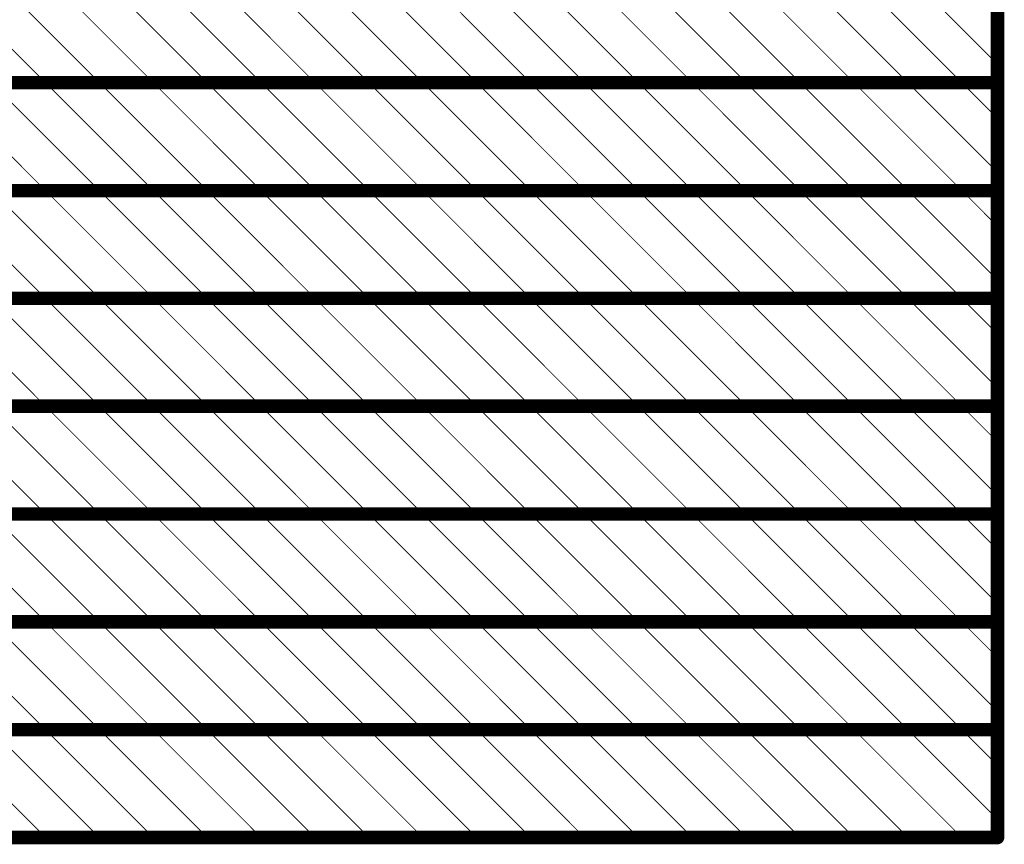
# Model space of a CAD drawing. Header units: inches. Extents: x -0.5 to 14.5, y -1.3 to 8.2.
# Tile 194 of 196: x 10 to 11.1, y 6.3 to 7.2. Entities that reach past the tile are written whole.
import ezdxf

# ---------------------------------------------------------------- set-up
doc = ezdxf.new("R2010")
doc.units = ezdxf.units.IN
doc.header["$MEASUREMENT"] = 0
doc.layers.add('M12 Stackup', color=56, linetype='Continuous')

msp = doc.modelspace()

# ---------------------------------------------------------------- linework, layer by layer
at = {"layer": 'M12 Stackup'}
for points in [[(11.0672, 6.302, 0.015, 0.015, 0), (11.0672, 7.742, 0.015, 0.015, 0)], [(9.9475, 7.262, 0.001, 0.001, 0), (10.0675, 7.142, 0.001, 0.001, 0)], [(10.0075, 7.262, 0.001, 0.001, 0), (10.1275, 7.142, 0.001, 0.001, 0)], [(10.0675, 7.262, 0.001, 0.001, 0), (10.1875, 7.142, 0.001, 0.001, 0)], [(10.1275, 7.262, 0.001, 0.001, 0), (10.2475, 7.142, 0.001, 0.001, 0)], [(10.1875, 7.262, 0.001, 0.001, 0), (10.3075, 7.142, 0.001, 0.001, 0)], [(10.2475, 7.262, 0.001, 0.001, 0), (10.3675, 7.142, 0.001, 0.001, 0)], [(10.3075, 7.262, 0.001, 0.001, 0), (10.4275, 7.142, 0.001, 0.001, 0)], [(10.3675, 7.262, 0.001, 0.001, 0), (10.4875, 7.142, 0.001, 0.001, 0)], [(10.4275, 7.262, 0.001, 0.001, 0), (10.5475, 7.142, 0.001, 0.001, 0)], [(10.4875, 7.262, 0.001, 0.001, 0), (10.6075, 7.142, 0.001, 0.001, 0)], [(10.5475, 7.262, 0.001, 0.001, 0), (10.6675, 7.142, 0.001, 0.001, 0)], [(10.6075, 7.262, 0.001, 0.001, 0), (10.7275, 7.142, 0.001, 0.001, 0)], [(10.6675, 7.262, 0.001, 0.001, 0), (10.7875, 7.142, 0.001, 0.001, 0)], [(10.7275, 7.262, 0.001, 0.001, 0), (10.8475, 7.142, 0.001, 0.001, 0)], [(10.7875, 7.262, 0.001, 0.001, 0), (10.9075, 7.142, 0.001, 0.001, 0)], [(10.8475, 7.262, 0.001, 0.001, 0), (10.9675, 7.142, 0.001, 0.001, 0)], [(10.9075, 7.262, 0.001, 0.001, 0), (11.0275, 7.142, 0.001, 0.001, 0)], [(10.9675, 7.262, 0.001, 0.001, 0), (11.0672, 7.1623, 0.001, 0.001, 0)], [(9.9475, 7.202, 0.001, 0.001, 0), (10.0075, 7.142, 0.001, 0.001, 0)], [(9.9475, 7.142, 0.015, 0.015, 0), (11.0672, 7.142, 0.015, 0.015, 0)], [(9.9475, 7.142, 0.001, 0.001, 0), (10.0675, 7.022, 0.001, 0.001, 0)], [(10.0075, 7.142, 0.001, 0.001, 0), (10.1275, 7.022, 0.001, 0.001, 0)], [(10.0675, 7.142, 0.001, 0.001, 0), (10.1875, 7.022, 0.001, 0.001, 0)], [(10.1275, 7.142, 0.001, 0.001, 0), (10.2475, 7.022, 0.001, 0.001, 0)], [(10.1875, 7.142, 0.001, 0.001, 0), (10.3075, 7.022, 0.001, 0.001, 0)], [(10.2475, 7.142, 0.001, 0.001, 0), (10.3675, 7.022, 0.001, 0.001, 0)], [(10.3075, 7.142, 0.001, 0.001, 0), (10.4275, 7.022, 0.001, 0.001, 0)], [(10.3675, 7.142, 0.001, 0.001, 0), (10.4875, 7.022, 0.001, 0.001, 0)], [(10.4275, 7.142, 0.001, 0.001, 0), (10.5475, 7.022, 0.001, 0.001, 0)], [(10.4875, 7.142, 0.001, 0.001, 0), (10.6075, 7.022, 0.001, 0.001, 0)], [(10.5475, 7.142, 0.001, 0.001, 0), (10.6675, 7.022, 0.001, 0.001, 0)], [(10.6075, 7.142, 0.001, 0.001, 0), (10.7275, 7.022, 0.001, 0.001, 0)], [(10.6675, 7.142, 0.001, 0.001, 0), (10.7875, 7.022, 0.001, 0.001, 0)], [(10.7275, 7.142, 0.001, 0.001, 0), (10.8475, 7.022, 0.001, 0.001, 0)], [(10.7875, 7.142, 0.001, 0.001, 0), (10.9075, 7.022, 0.001, 0.001, 0)], [(10.8475, 7.142, 0.001, 0.001, 0), (10.9675, 7.022, 0.001, 0.001, 0)], [(10.9075, 7.142, 0.001, 0.001, 0), (11.0275, 7.022, 0.001, 0.001, 0)], [(10.9675, 7.142, 0.001, 0.001, 0), (11.0672, 7.0423, 0.001, 0.001, 0)], [(11.0275, 7.142, 0.001, 0.001, 0), (11.0672, 7.1023, 0.001, 0.001, 0)], [(9.9475, 7.082, 0.001, 0.001, 0), (10.0075, 7.022, 0.001, 0.001, 0)], [(9.9475, 7.022, 0.015, 0.015, 0), (11.0672, 7.022, 0.015, 0.015, 0)], [(9.9475, 7.022, 0.001, 0.001, 0), (10.0675, 6.902, 0.001, 0.001, 0)], [(10.0075, 7.022, 0.001, 0.001, 0), (10.1275, 6.902, 0.001, 0.001, 0)], [(10.0675, 7.022, 0.001, 0.001, 0), (10.1875, 6.902, 0.001, 0.001, 0)], [(10.1275, 7.022, 0.001, 0.001, 0), (10.2475, 6.902, 0.001, 0.001, 0)], [(10.1875, 7.022, 0.001, 0.001, 0), (10.3075, 6.902, 0.001, 0.001, 0)], [(10.2475, 7.022, 0.001, 0.001, 0), (10.3675, 6.902, 0.001, 0.001, 0)], [(10.3075, 7.022, 0.001, 0.001, 0), (10.4275, 6.902, 0.001, 0.001, 0)], [(10.3675, 7.022, 0.001, 0.001, 0), (10.4875, 6.902, 0.001, 0.001, 0)], [(10.4275, 7.022, 0.001, 0.001, 0), (10.5475, 6.902, 0.001, 0.001, 0)], [(10.4875, 7.022, 0.001, 0.001, 0), (10.6075, 6.902, 0.001, 0.001, 0)], [(10.5475, 7.022, 0.001, 0.001, 0), (10.6675, 6.902, 0.001, 0.001, 0)], [(10.6075, 7.022, 0.001, 0.001, 0), (10.7275, 6.902, 0.001, 0.001, 0)], [(10.6675, 7.022, 0.001, 0.001, 0), (10.7875, 6.902, 0.001, 0.001, 0)], [(10.7275, 7.022, 0.001, 0.001, 0), (10.8475, 6.902, 0.001, 0.001, 0)], [(10.7875, 7.022, 0.001, 0.001, 0), (10.9075, 6.902, 0.001, 0.001, 0)], [(10.8475, 7.022, 0.001, 0.001, 0), (10.9675, 6.902, 0.001, 0.001, 0)], [(10.9075, 7.022, 0.001, 0.001, 0), (11.0275, 6.902, 0.001, 0.001, 0)], [(10.9675, 7.022, 0.001, 0.001, 0), (11.0672, 6.9223, 0.001, 0.001, 0)], [(11.0275, 7.022, 0.001, 0.001, 0), (11.0672, 6.9823, 0.001, 0.001, 0)], [(9.9475, 6.962, 0.001, 0.001, 0), (10.0075, 6.902, 0.001, 0.001, 0)], [(9.9475, 6.902, 0.015, 0.015, 0), (11.0672, 6.902, 0.015, 0.015, 0)], [(9.9475, 6.902, 0.001, 0.001, 0), (10.0675, 6.782, 0.001, 0.001, 0)], [(10.0075, 6.902, 0.001, 0.001, 0), (10.1275, 6.782, 0.001, 0.001, 0)], [(10.0675, 6.902, 0.001, 0.001, 0), (10.1875, 6.782, 0.001, 0.001, 0)], [(10.1275, 6.902, 0.001, 0.001, 0), (10.2475, 6.782, 0.001, 0.001, 0)], [(10.1875, 6.902, 0.001, 0.001, 0), (10.3075, 6.782, 0.001, 0.001, 0)], [(10.2475, 6.902, 0.001, 0.001, 0), (10.3675, 6.782, 0.001, 0.001, 0)], [(10.3075, 6.902, 0.001, 0.001, 0), (10.4275, 6.782, 0.001, 0.001, 0)], [(10.3675, 6.902, 0.001, 0.001, 0), (10.4875, 6.782, 0.001, 0.001, 0)], [(10.4275, 6.902, 0.001, 0.001, 0), (10.5475, 6.782, 0.001, 0.001, 0)], [(10.4875, 6.902, 0.001, 0.001, 0), (10.6075, 6.782, 0.001, 0.001, 0)], [(10.5475, 6.902, 0.001, 0.001, 0), (10.6675, 6.782, 0.001, 0.001, 0)], [(10.6075, 6.902, 0.001, 0.001, 0), (10.7275, 6.782, 0.001, 0.001, 0)], [(10.6675, 6.902, 0.001, 0.001, 0), (10.7875, 6.782, 0.001, 0.001, 0)], [(10.7275, 6.902, 0.001, 0.001, 0), (10.8475, 6.782, 0.001, 0.001, 0)], [(10.7875, 6.902, 0.001, 0.001, 0), (10.9075, 6.782, 0.001, 0.001, 0)], [(10.8475, 6.902, 0.001, 0.001, 0), (10.9675, 6.782, 0.001, 0.001, 0)], [(10.9075, 6.902, 0.001, 0.001, 0), (11.0275, 6.782, 0.001, 0.001, 0)], [(10.9675, 6.902, 0.001, 0.001, 0), (11.0672, 6.8023, 0.001, 0.001, 0)], [(11.0275, 6.902, 0.001, 0.001, 0), (11.0672, 6.8623, 0.001, 0.001, 0)], [(9.9475, 6.842, 0.001, 0.001, 0), (10.0075, 6.782, 0.001, 0.001, 0)], [(9.9475, 6.782, 0.015, 0.015, 0), (11.0672, 6.782, 0.015, 0.015, 0)], [(9.9475, 6.782, 0.001, 0.001, 0), (10.0675, 6.662, 0.001, 0.001, 0)], [(10.0075, 6.782, 0.001, 0.001, 0), (10.1275, 6.662, 0.001, 0.001, 0)], [(10.0675, 6.782, 0.001, 0.001, 0), (10.1875, 6.662, 0.001, 0.001, 0)], [(10.1275, 6.782, 0.001, 0.001, 0), (10.2475, 6.662, 0.001, 0.001, 0)], [(10.1875, 6.782, 0.001, 0.001, 0), (10.3075, 6.662, 0.001, 0.001, 0)], [(10.2475, 6.782, 0.001, 0.001, 0), (10.3675, 6.662, 0.001, 0.001, 0)], [(10.3075, 6.782, 0.001, 0.001, 0), (10.4275, 6.662, 0.001, 0.001, 0)], [(10.3675, 6.782, 0.001, 0.001, 0), (10.4875, 6.662, 0.001, 0.001, 0)], [(10.4275, 6.782, 0.001, 0.001, 0), (10.5475, 6.662, 0.001, 0.001, 0)], [(10.4875, 6.782, 0.001, 0.001, 0), (10.6075, 6.662, 0.001, 0.001, 0)], [(10.5475, 6.782, 0.001, 0.001, 0), (10.6675, 6.662, 0.001, 0.001, 0)], [(10.6075, 6.782, 0.001, 0.001, 0), (10.7275, 6.662, 0.001, 0.001, 0)], [(10.6675, 6.782, 0.001, 0.001, 0), (10.7875, 6.662, 0.001, 0.001, 0)], [(10.7275, 6.782, 0.001, 0.001, 0), (10.8475, 6.662, 0.001, 0.001, 0)], [(10.7875, 6.782, 0.001, 0.001, 0), (10.9075, 6.662, 0.001, 0.001, 0)], [(10.8475, 6.782, 0.001, 0.001, 0), (10.9675, 6.662, 0.001, 0.001, 0)], [(10.9075, 6.782, 0.001, 0.001, 0), (11.0275, 6.662, 0.001, 0.001, 0)], [(10.9675, 6.782, 0.001, 0.001, 0), (11.0672, 6.6823, 0.001, 0.001, 0)], [(11.0275, 6.782, 0.001, 0.001, 0), (11.0672, 6.7423, 0.001, 0.001, 0)], [(9.9475, 6.722, 0.001, 0.001, 0), (10.0075, 6.662, 0.001, 0.001, 0)], [(9.9475, 6.662, 0.015, 0.015, 0), (11.0672, 6.662, 0.015, 0.015, 0)], [(9.9475, 6.662, 0.001, 0.001, 0), (10.0675, 6.542, 0.001, 0.001, 0)], [(10.0075, 6.662, 0.001, 0.001, 0), (10.1275, 6.542, 0.001, 0.001, 0)], [(10.0675, 6.662, 0.001, 0.001, 0), (10.1875, 6.542, 0.001, 0.001, 0)], [(10.1275, 6.662, 0.001, 0.001, 0), (10.2475, 6.542, 0.001, 0.001, 0)], [(10.1875, 6.662, 0.001, 0.001, 0), (10.3075, 6.542, 0.001, 0.001, 0)], [(10.2475, 6.662, 0.001, 0.001, 0), (10.3675, 6.542, 0.001, 0.001, 0)], [(10.3075, 6.662, 0.001, 0.001, 0), (10.4275, 6.542, 0.001, 0.001, 0)], [(10.3675, 6.662, 0.001, 0.001, 0), (10.4875, 6.542, 0.001, 0.001, 0)], [(10.4275, 6.662, 0.001, 0.001, 0), (10.5475, 6.542, 0.001, 0.001, 0)], [(10.4875, 6.662, 0.001, 0.001, 0), (10.6075, 6.542, 0.001, 0.001, 0)], [(10.5475, 6.662, 0.001, 0.001, 0), (10.6675, 6.542, 0.001, 0.001, 0)], [(10.6075, 6.662, 0.001, 0.001, 0), (10.7275, 6.542, 0.001, 0.001, 0)], [(10.6675, 6.662, 0.001, 0.001, 0), (10.7875, 6.542, 0.001, 0.001, 0)], [(10.7275, 6.662, 0.001, 0.001, 0), (10.8475, 6.542, 0.001, 0.001, 0)], [(10.7875, 6.662, 0.001, 0.001, 0), (10.9075, 6.542, 0.001, 0.001, 0)], [(10.8475, 6.662, 0.001, 0.001, 0), (10.9675, 6.542, 0.001, 0.001, 0)], [(10.9075, 6.662, 0.001, 0.001, 0), (11.0275, 6.542, 0.001, 0.001, 0)], [(10.9675, 6.662, 0.001, 0.001, 0), (11.0672, 6.5623, 0.001, 0.001, 0)], [(11.0275, 6.662, 0.001, 0.001, 0), (11.0672, 6.6223, 0.001, 0.001, 0)], [(9.9475, 6.602, 0.001, 0.001, 0), (10.0075, 6.542, 0.001, 0.001, 0)], [(9.9475, 6.542, 0.015, 0.015, 0), (11.0672, 6.542, 0.015, 0.015, 0)], [(9.9475, 6.542, 0.001, 0.001, 0), (10.0675, 6.422, 0.001, 0.001, 0)], [(10.0075, 6.542, 0.001, 0.001, 0), (10.1275, 6.422, 0.001, 0.001, 0)], [(10.0675, 6.542, 0.001, 0.001, 0), (10.1875, 6.422, 0.001, 0.001, 0)], [(10.1275, 6.542, 0.001, 0.001, 0), (10.2475, 6.422, 0.001, 0.001, 0)], [(10.1875, 6.542, 0.001, 0.001, 0), (10.3075, 6.422, 0.001, 0.001, 0)], [(10.2475, 6.542, 0.001, 0.001, 0), (10.3675, 6.422, 0.001, 0.001, 0)], [(10.3075, 6.542, 0.001, 0.001, 0), (10.4275, 6.422, 0.001, 0.001, 0)], [(10.3675, 6.542, 0.001, 0.001, 0), (10.4875, 6.422, 0.001, 0.001, 0)], [(10.4275, 6.542, 0.001, 0.001, 0), (10.5475, 6.422, 0.001, 0.001, 0)], [(10.4875, 6.542, 0.001, 0.001, 0), (10.6075, 6.422, 0.001, 0.001, 0)], [(10.5475, 6.542, 0.001, 0.001, 0), (10.6675, 6.422, 0.001, 0.001, 0)], [(10.6075, 6.542, 0.001, 0.001, 0), (10.7275, 6.422, 0.001, 0.001, 0)], [(10.6675, 6.542, 0.001, 0.001, 0), (10.7875, 6.422, 0.001, 0.001, 0)], [(10.7275, 6.542, 0.001, 0.001, 0), (10.8475, 6.422, 0.001, 0.001, 0)], [(10.7875, 6.542, 0.001, 0.001, 0), (10.9075, 6.422, 0.001, 0.001, 0)], [(10.8475, 6.542, 0.001, 0.001, 0), (10.9675, 6.422, 0.001, 0.001, 0)], [(10.9075, 6.542, 0.001, 0.001, 0), (11.0275, 6.422, 0.001, 0.001, 0)], [(10.9675, 6.542, 0.001, 0.001, 0), (11.0672, 6.4423, 0.001, 0.001, 0)], [(11.0275, 6.542, 0.001, 0.001, 0), (11.0672, 6.5023, 0.001, 0.001, 0)], [(9.9475, 6.482, 0.001, 0.001, 0), (10.0075, 6.422, 0.001, 0.001, 0)], [(9.9475, 6.422, 0.015, 0.015, 0), (11.0672, 6.422, 0.015, 0.015, 0)], [(9.9475, 6.422, 0.001, 0.001, 0), (10.0675, 6.302, 0.001, 0.001, 0)], [(10.0075, 6.422, 0.001, 0.001, 0), (10.1275, 6.302, 0.001, 0.001, 0)], [(10.0675, 6.422, 0.001, 0.001, 0), (10.1875, 6.302, 0.001, 0.001, 0)], [(10.1275, 6.422, 0.001, 0.001, 0), (10.2475, 6.302, 0.001, 0.001, 0)], [(10.1875, 6.422, 0.001, 0.001, 0), (10.3075, 6.302, 0.001, 0.001, 0)], [(10.2475, 6.422, 0.001, 0.001, 0), (10.3675, 6.302, 0.001, 0.001, 0)], [(10.3075, 6.422, 0.001, 0.001, 0), (10.4275, 6.302, 0.001, 0.001, 0)], [(10.3675, 6.422, 0.001, 0.001, 0), (10.4875, 6.302, 0.001, 0.001, 0)], [(10.4275, 6.422, 0.001, 0.001, 0), (10.5475, 6.302, 0.001, 0.001, 0)], [(10.4875, 6.422, 0.001, 0.001, 0), (10.6075, 6.302, 0.001, 0.001, 0)], [(10.5475, 6.422, 0.001, 0.001, 0), (10.6675, 6.302, 0.001, 0.001, 0)], [(10.6075, 6.422, 0.001, 0.001, 0), (10.7275, 6.302, 0.001, 0.001, 0)], [(10.6675, 6.422, 0.001, 0.001, 0), (10.7875, 6.302, 0.001, 0.001, 0)], [(10.7275, 6.422, 0.001, 0.001, 0), (10.8475, 6.302, 0.001, 0.001, 0)], [(10.7875, 6.422, 0.001, 0.001, 0), (10.9075, 6.302, 0.001, 0.001, 0)], [(10.8475, 6.422, 0.001, 0.001, 0), (10.9675, 6.302, 0.001, 0.001, 0)], [(10.9075, 6.422, 0.001, 0.001, 0), (11.0275, 6.302, 0.001, 0.001, 0)], [(10.9675, 6.422, 0.001, 0.001, 0), (11.0672, 6.3223, 0.001, 0.001, 0)], [(11.0275, 6.422, 0.001, 0.001, 0), (11.0672, 6.3823, 0.001, 0.001, 0)], [(9.9475, 6.362, 0.001, 0.001, 0), (10.0075, 6.302, 0.001, 0.001, 0)], [(9.9475, 6.302, 0.015, 0.015, 0), (11.0672, 6.302, 0.015, 0.015, 0)]]:
    msp.add_lwpolyline(points, format="xyseb", dxfattribs=at)
for points in [[(11.067, 7.1623, 0.0005, 0.0005, 1), (11.0675, 7.1623, 0.0005, 0.0005, 1)], [(11.0635, 7.142, 0.0075, 0.0075, 1), (11.071, 7.142, 0.0075, 0.0075, 1)], [(10.0073, 7.142, 0.0005, 0.0005, 1), (10.0078, 7.142, 0.0005, 0.0005, 1)], [(10.0073, 7.142, 0.0005, 0.0005, 1), (10.0078, 7.142, 0.0005, 0.0005, 1)], [(10.0673, 7.142, 0.0005, 0.0005, 1), (10.0678, 7.142, 0.0005, 0.0005, 1)], [(10.0673, 7.142, 0.0005, 0.0005, 1), (10.0678, 7.142, 0.0005, 0.0005, 1)], [(10.1273, 7.142, 0.0005, 0.0005, 1), (10.1278, 7.142, 0.0005, 0.0005, 1)], [(10.1273, 7.142, 0.0005, 0.0005, 1), (10.1278, 7.142, 0.0005, 0.0005, 1)], [(10.1873, 7.142, 0.0005, 0.0005, 1), (10.1878, 7.142, 0.0005, 0.0005, 1)], [(10.1873, 7.142, 0.0005, 0.0005, 1), (10.1878, 7.142, 0.0005, 0.0005, 1)], [(10.2473, 7.142, 0.0005, 0.0005, 1), (10.2478, 7.142, 0.0005, 0.0005, 1)], [(10.2473, 7.142, 0.0005, 0.0005, 1), (10.2478, 7.142, 0.0005, 0.0005, 1)], [(10.3073, 7.142, 0.0005, 0.0005, 1), (10.3078, 7.142, 0.0005, 0.0005, 1)], [(10.3073, 7.142, 0.0005, 0.0005, 1), (10.3078, 7.142, 0.0005, 0.0005, 1)], [(10.3673, 7.142, 0.0005, 0.0005, 1), (10.3678, 7.142, 0.0005, 0.0005, 1)], [(10.3673, 7.142, 0.0005, 0.0005, 1), (10.3678, 7.142, 0.0005, 0.0005, 1)], [(10.4273, 7.142, 0.0005, 0.0005, 1), (10.4278, 7.142, 0.0005, 0.0005, 1)], [(10.4273, 7.142, 0.0005, 0.0005, 1), (10.4278, 7.142, 0.0005, 0.0005, 1)], [(10.4873, 7.142, 0.0005, 0.0005, 1), (10.4878, 7.142, 0.0005, 0.0005, 1)], [(10.4873, 7.142, 0.0005, 0.0005, 1), (10.4878, 7.142, 0.0005, 0.0005, 1)], [(10.5473, 7.142, 0.0005, 0.0005, 1), (10.5478, 7.142, 0.0005, 0.0005, 1)], [(10.5473, 7.142, 0.0005, 0.0005, 1), (10.5478, 7.142, 0.0005, 0.0005, 1)], [(10.6073, 7.142, 0.0005, 0.0005, 1), (10.6078, 7.142, 0.0005, 0.0005, 1)], [(10.6073, 7.142, 0.0005, 0.0005, 1), (10.6078, 7.142, 0.0005, 0.0005, 1)], [(10.6673, 7.142, 0.0005, 0.0005, 1), (10.6678, 7.142, 0.0005, 0.0005, 1)], [(10.6673, 7.142, 0.0005, 0.0005, 1), (10.6678, 7.142, 0.0005, 0.0005, 1)], [(10.7273, 7.142, 0.0005, 0.0005, 1), (10.7278, 7.142, 0.0005, 0.0005, 1)], [(10.7273, 7.142, 0.0005, 0.0005, 1), (10.7278, 7.142, 0.0005, 0.0005, 1)], [(10.7873, 7.142, 0.0005, 0.0005, 1), (10.7878, 7.142, 0.0005, 0.0005, 1)], [(10.7873, 7.142, 0.0005, 0.0005, 1), (10.7878, 7.142, 0.0005, 0.0005, 1)], [(10.8473, 7.142, 0.0005, 0.0005, 1), (10.8478, 7.142, 0.0005, 0.0005, 1)], [(10.8473, 7.142, 0.0005, 0.0005, 1), (10.8478, 7.142, 0.0005, 0.0005, 1)], [(10.9073, 7.142, 0.0005, 0.0005, 1), (10.9078, 7.142, 0.0005, 0.0005, 1)], [(10.9073, 7.142, 0.0005, 0.0005, 1), (10.9078, 7.142, 0.0005, 0.0005, 1)], [(10.9673, 7.142, 0.0005, 0.0005, 1), (10.9678, 7.142, 0.0005, 0.0005, 1)], [(10.9673, 7.142, 0.0005, 0.0005, 1), (10.9678, 7.142, 0.0005, 0.0005, 1)], [(11.0273, 7.142, 0.0005, 0.0005, 1), (11.0278, 7.142, 0.0005, 0.0005, 1)], [(11.0273, 7.142, 0.0005, 0.0005, 1), (11.0278, 7.142, 0.0005, 0.0005, 1)], [(11.067, 7.1023, 0.0005, 0.0005, 1), (11.0675, 7.1023, 0.0005, 0.0005, 1)], [(11.067, 7.0423, 0.0005, 0.0005, 1), (11.0675, 7.0423, 0.0005, 0.0005, 1)], [(11.0635, 7.022, 0.0075, 0.0075, 1), (11.071, 7.022, 0.0075, 0.0075, 1)], [(10.0073, 7.022, 0.0005, 0.0005, 1), (10.0078, 7.022, 0.0005, 0.0005, 1)], [(10.0073, 7.022, 0.0005, 0.0005, 1), (10.0078, 7.022, 0.0005, 0.0005, 1)], [(10.0673, 7.022, 0.0005, 0.0005, 1), (10.0678, 7.022, 0.0005, 0.0005, 1)], [(10.0673, 7.022, 0.0005, 0.0005, 1), (10.0678, 7.022, 0.0005, 0.0005, 1)], [(10.1273, 7.022, 0.0005, 0.0005, 1), (10.1278, 7.022, 0.0005, 0.0005, 1)], [(10.1273, 7.022, 0.0005, 0.0005, 1), (10.1278, 7.022, 0.0005, 0.0005, 1)], [(10.1873, 7.022, 0.0005, 0.0005, 1), (10.1878, 7.022, 0.0005, 0.0005, 1)], [(10.1873, 7.022, 0.0005, 0.0005, 1), (10.1878, 7.022, 0.0005, 0.0005, 1)], [(10.2473, 7.022, 0.0005, 0.0005, 1), (10.2478, 7.022, 0.0005, 0.0005, 1)], [(10.2473, 7.022, 0.0005, 0.0005, 1), (10.2478, 7.022, 0.0005, 0.0005, 1)], [(10.3073, 7.022, 0.0005, 0.0005, 1), (10.3078, 7.022, 0.0005, 0.0005, 1)], [(10.3073, 7.022, 0.0005, 0.0005, 1), (10.3078, 7.022, 0.0005, 0.0005, 1)], [(10.3673, 7.022, 0.0005, 0.0005, 1), (10.3678, 7.022, 0.0005, 0.0005, 1)], [(10.3673, 7.022, 0.0005, 0.0005, 1), (10.3678, 7.022, 0.0005, 0.0005, 1)], [(10.4273, 7.022, 0.0005, 0.0005, 1), (10.4278, 7.022, 0.0005, 0.0005, 1)], [(10.4273, 7.022, 0.0005, 0.0005, 1), (10.4278, 7.022, 0.0005, 0.0005, 1)], [(10.4873, 7.022, 0.0005, 0.0005, 1), (10.4878, 7.022, 0.0005, 0.0005, 1)], [(10.4873, 7.022, 0.0005, 0.0005, 1), (10.4878, 7.022, 0.0005, 0.0005, 1)], [(10.5473, 7.022, 0.0005, 0.0005, 1), (10.5478, 7.022, 0.0005, 0.0005, 1)], [(10.5473, 7.022, 0.0005, 0.0005, 1), (10.5478, 7.022, 0.0005, 0.0005, 1)], [(10.6073, 7.022, 0.0005, 0.0005, 1), (10.6078, 7.022, 0.0005, 0.0005, 1)], [(10.6073, 7.022, 0.0005, 0.0005, 1), (10.6078, 7.022, 0.0005, 0.0005, 1)], [(10.6673, 7.022, 0.0005, 0.0005, 1), (10.6678, 7.022, 0.0005, 0.0005, 1)], [(10.6673, 7.022, 0.0005, 0.0005, 1), (10.6678, 7.022, 0.0005, 0.0005, 1)], [(10.7273, 7.022, 0.0005, 0.0005, 1), (10.7278, 7.022, 0.0005, 0.0005, 1)], [(10.7273, 7.022, 0.0005, 0.0005, 1), (10.7278, 7.022, 0.0005, 0.0005, 1)], [(10.7873, 7.022, 0.0005, 0.0005, 1), (10.7878, 7.022, 0.0005, 0.0005, 1)], [(10.7873, 7.022, 0.0005, 0.0005, 1), (10.7878, 7.022, 0.0005, 0.0005, 1)], [(10.8473, 7.022, 0.0005, 0.0005, 1), (10.8478, 7.022, 0.0005, 0.0005, 1)], [(10.8473, 7.022, 0.0005, 0.0005, 1), (10.8478, 7.022, 0.0005, 0.0005, 1)], [(10.9073, 7.022, 0.0005, 0.0005, 1), (10.9078, 7.022, 0.0005, 0.0005, 1)], [(10.9073, 7.022, 0.0005, 0.0005, 1), (10.9078, 7.022, 0.0005, 0.0005, 1)], [(10.9673, 7.022, 0.0005, 0.0005, 1), (10.9678, 7.022, 0.0005, 0.0005, 1)], [(10.9673, 7.022, 0.0005, 0.0005, 1), (10.9678, 7.022, 0.0005, 0.0005, 1)], [(11.0273, 7.022, 0.0005, 0.0005, 1), (11.0278, 7.022, 0.0005, 0.0005, 1)], [(11.0273, 7.022, 0.0005, 0.0005, 1), (11.0278, 7.022, 0.0005, 0.0005, 1)], [(11.067, 6.9823, 0.0005, 0.0005, 1), (11.0675, 6.9823, 0.0005, 0.0005, 1)], [(11.067, 6.9223, 0.0005, 0.0005, 1), (11.0675, 6.9223, 0.0005, 0.0005, 1)], [(11.0635, 6.902, 0.0075, 0.0075, 1), (11.071, 6.902, 0.0075, 0.0075, 1)], [(10.0073, 6.902, 0.0005, 0.0005, 1), (10.0078, 6.902, 0.0005, 0.0005, 1)], [(10.0073, 6.902, 0.0005, 0.0005, 1), (10.0078, 6.902, 0.0005, 0.0005, 1)], [(10.0673, 6.902, 0.0005, 0.0005, 1), (10.0678, 6.902, 0.0005, 0.0005, 1)], [(10.0673, 6.902, 0.0005, 0.0005, 1), (10.0678, 6.902, 0.0005, 0.0005, 1)], [(10.1273, 6.902, 0.0005, 0.0005, 1), (10.1278, 6.902, 0.0005, 0.0005, 1)], [(10.1273, 6.902, 0.0005, 0.0005, 1), (10.1278, 6.902, 0.0005, 0.0005, 1)], [(10.1873, 6.902, 0.0005, 0.0005, 1), (10.1878, 6.902, 0.0005, 0.0005, 1)], [(10.1873, 6.902, 0.0005, 0.0005, 1), (10.1878, 6.902, 0.0005, 0.0005, 1)], [(10.2473, 6.902, 0.0005, 0.0005, 1), (10.2478, 6.902, 0.0005, 0.0005, 1)], [(10.2473, 6.902, 0.0005, 0.0005, 1), (10.2478, 6.902, 0.0005, 0.0005, 1)], [(10.3073, 6.902, 0.0005, 0.0005, 1), (10.3078, 6.902, 0.0005, 0.0005, 1)], [(10.3073, 6.902, 0.0005, 0.0005, 1), (10.3078, 6.902, 0.0005, 0.0005, 1)], [(10.3673, 6.902, 0.0005, 0.0005, 1), (10.3678, 6.902, 0.0005, 0.0005, 1)], [(10.3673, 6.902, 0.0005, 0.0005, 1), (10.3678, 6.902, 0.0005, 0.0005, 1)], [(10.4273, 6.902, 0.0005, 0.0005, 1), (10.4278, 6.902, 0.0005, 0.0005, 1)], [(10.4273, 6.902, 0.0005, 0.0005, 1), (10.4278, 6.902, 0.0005, 0.0005, 1)], [(10.4873, 6.902, 0.0005, 0.0005, 1), (10.4878, 6.902, 0.0005, 0.0005, 1)], [(10.4873, 6.902, 0.0005, 0.0005, 1), (10.4878, 6.902, 0.0005, 0.0005, 1)], [(10.5473, 6.902, 0.0005, 0.0005, 1), (10.5478, 6.902, 0.0005, 0.0005, 1)], [(10.5473, 6.902, 0.0005, 0.0005, 1), (10.5478, 6.902, 0.0005, 0.0005, 1)], [(10.6073, 6.902, 0.0005, 0.0005, 1), (10.6078, 6.902, 0.0005, 0.0005, 1)], [(10.6073, 6.902, 0.0005, 0.0005, 1), (10.6078, 6.902, 0.0005, 0.0005, 1)], [(10.6673, 6.902, 0.0005, 0.0005, 1), (10.6678, 6.902, 0.0005, 0.0005, 1)], [(10.6673, 6.902, 0.0005, 0.0005, 1), (10.6678, 6.902, 0.0005, 0.0005, 1)], [(10.7273, 6.902, 0.0005, 0.0005, 1), (10.7278, 6.902, 0.0005, 0.0005, 1)], [(10.7273, 6.902, 0.0005, 0.0005, 1), (10.7278, 6.902, 0.0005, 0.0005, 1)], [(10.7873, 6.902, 0.0005, 0.0005, 1), (10.7878, 6.902, 0.0005, 0.0005, 1)], [(10.7873, 6.902, 0.0005, 0.0005, 1), (10.7878, 6.902, 0.0005, 0.0005, 1)], [(10.8473, 6.902, 0.0005, 0.0005, 1), (10.8478, 6.902, 0.0005, 0.0005, 1)], [(10.8473, 6.902, 0.0005, 0.0005, 1), (10.8478, 6.902, 0.0005, 0.0005, 1)], [(10.9073, 6.902, 0.0005, 0.0005, 1), (10.9078, 6.902, 0.0005, 0.0005, 1)], [(10.9073, 6.902, 0.0005, 0.0005, 1), (10.9078, 6.902, 0.0005, 0.0005, 1)], [(10.9673, 6.902, 0.0005, 0.0005, 1), (10.9678, 6.902, 0.0005, 0.0005, 1)], [(10.9673, 6.902, 0.0005, 0.0005, 1), (10.9678, 6.902, 0.0005, 0.0005, 1)], [(11.0273, 6.902, 0.0005, 0.0005, 1), (11.0278, 6.902, 0.0005, 0.0005, 1)], [(11.0273, 6.902, 0.0005, 0.0005, 1), (11.0278, 6.902, 0.0005, 0.0005, 1)], [(11.067, 6.8623, 0.0005, 0.0005, 1), (11.0675, 6.8623, 0.0005, 0.0005, 1)], [(11.067, 6.8023, 0.0005, 0.0005, 1), (11.0675, 6.8023, 0.0005, 0.0005, 1)], [(11.0635, 6.782, 0.0075, 0.0075, 1), (11.071, 6.782, 0.0075, 0.0075, 1)], [(10.0073, 6.782, 0.0005, 0.0005, 1), (10.0078, 6.782, 0.0005, 0.0005, 1)], [(10.0073, 6.782, 0.0005, 0.0005, 1), (10.0078, 6.782, 0.0005, 0.0005, 1)], [(10.0673, 6.782, 0.0005, 0.0005, 1), (10.0678, 6.782, 0.0005, 0.0005, 1)], [(10.0673, 6.782, 0.0005, 0.0005, 1), (10.0678, 6.782, 0.0005, 0.0005, 1)], [(10.1273, 6.782, 0.0005, 0.0005, 1), (10.1278, 6.782, 0.0005, 0.0005, 1)], [(10.1273, 6.782, 0.0005, 0.0005, 1), (10.1278, 6.782, 0.0005, 0.0005, 1)], [(10.1873, 6.782, 0.0005, 0.0005, 1), (10.1878, 6.782, 0.0005, 0.0005, 1)], [(10.1873, 6.782, 0.0005, 0.0005, 1), (10.1878, 6.782, 0.0005, 0.0005, 1)], [(10.2473, 6.782, 0.0005, 0.0005, 1), (10.2478, 6.782, 0.0005, 0.0005, 1)], [(10.2473, 6.782, 0.0005, 0.0005, 1), (10.2478, 6.782, 0.0005, 0.0005, 1)], [(10.3073, 6.782, 0.0005, 0.0005, 1), (10.3078, 6.782, 0.0005, 0.0005, 1)], [(10.3073, 6.782, 0.0005, 0.0005, 1), (10.3078, 6.782, 0.0005, 0.0005, 1)], [(10.3673, 6.782, 0.0005, 0.0005, 1), (10.3678, 6.782, 0.0005, 0.0005, 1)], [(10.3673, 6.782, 0.0005, 0.0005, 1), (10.3678, 6.782, 0.0005, 0.0005, 1)], [(10.4273, 6.782, 0.0005, 0.0005, 1), (10.4278, 6.782, 0.0005, 0.0005, 1)], [(10.4273, 6.782, 0.0005, 0.0005, 1), (10.4278, 6.782, 0.0005, 0.0005, 1)], [(10.4873, 6.782, 0.0005, 0.0005, 1), (10.4878, 6.782, 0.0005, 0.0005, 1)], [(10.4873, 6.782, 0.0005, 0.0005, 1), (10.4878, 6.782, 0.0005, 0.0005, 1)], [(10.5473, 6.782, 0.0005, 0.0005, 1), (10.5478, 6.782, 0.0005, 0.0005, 1)], [(10.5473, 6.782, 0.0005, 0.0005, 1), (10.5478, 6.782, 0.0005, 0.0005, 1)], [(10.6073, 6.782, 0.0005, 0.0005, 1), (10.6078, 6.782, 0.0005, 0.0005, 1)], [(10.6073, 6.782, 0.0005, 0.0005, 1), (10.6078, 6.782, 0.0005, 0.0005, 1)], [(10.6673, 6.782, 0.0005, 0.0005, 1), (10.6678, 6.782, 0.0005, 0.0005, 1)], [(10.6673, 6.782, 0.0005, 0.0005, 1), (10.6678, 6.782, 0.0005, 0.0005, 1)], [(10.7273, 6.782, 0.0005, 0.0005, 1), (10.7278, 6.782, 0.0005, 0.0005, 1)], [(10.7273, 6.782, 0.0005, 0.0005, 1), (10.7278, 6.782, 0.0005, 0.0005, 1)], [(10.7873, 6.782, 0.0005, 0.0005, 1), (10.7878, 6.782, 0.0005, 0.0005, 1)], [(10.7873, 6.782, 0.0005, 0.0005, 1), (10.7878, 6.782, 0.0005, 0.0005, 1)], [(10.8473, 6.782, 0.0005, 0.0005, 1), (10.8478, 6.782, 0.0005, 0.0005, 1)], [(10.8473, 6.782, 0.0005, 0.0005, 1), (10.8478, 6.782, 0.0005, 0.0005, 1)], [(10.9073, 6.782, 0.0005, 0.0005, 1), (10.9078, 6.782, 0.0005, 0.0005, 1)], [(10.9073, 6.782, 0.0005, 0.0005, 1), (10.9078, 6.782, 0.0005, 0.0005, 1)], [(10.9673, 6.782, 0.0005, 0.0005, 1), (10.9678, 6.782, 0.0005, 0.0005, 1)], [(10.9673, 6.782, 0.0005, 0.0005, 1), (10.9678, 6.782, 0.0005, 0.0005, 1)], [(11.0273, 6.782, 0.0005, 0.0005, 1), (11.0278, 6.782, 0.0005, 0.0005, 1)], [(11.0273, 6.782, 0.0005, 0.0005, 1), (11.0278, 6.782, 0.0005, 0.0005, 1)], [(11.067, 6.7423, 0.0005, 0.0005, 1), (11.0675, 6.7423, 0.0005, 0.0005, 1)], [(11.067, 6.6823, 0.0005, 0.0005, 1), (11.0675, 6.6823, 0.0005, 0.0005, 1)], [(11.0635, 6.662, 0.0075, 0.0075, 1), (11.071, 6.662, 0.0075, 0.0075, 1)], [(10.0073, 6.662, 0.0005, 0.0005, 1), (10.0078, 6.662, 0.0005, 0.0005, 1)], [(10.0073, 6.662, 0.0005, 0.0005, 1), (10.0078, 6.662, 0.0005, 0.0005, 1)], [(10.0673, 6.662, 0.0005, 0.0005, 1), (10.0678, 6.662, 0.0005, 0.0005, 1)], [(10.0673, 6.662, 0.0005, 0.0005, 1), (10.0678, 6.662, 0.0005, 0.0005, 1)], [(10.1273, 6.662, 0.0005, 0.0005, 1), (10.1278, 6.662, 0.0005, 0.0005, 1)], [(10.1273, 6.662, 0.0005, 0.0005, 1), (10.1278, 6.662, 0.0005, 0.0005, 1)], [(10.1873, 6.662, 0.0005, 0.0005, 1), (10.1878, 6.662, 0.0005, 0.0005, 1)], [(10.1873, 6.662, 0.0005, 0.0005, 1), (10.1878, 6.662, 0.0005, 0.0005, 1)], [(10.2473, 6.662, 0.0005, 0.0005, 1), (10.2478, 6.662, 0.0005, 0.0005, 1)], [(10.2473, 6.662, 0.0005, 0.0005, 1), (10.2478, 6.662, 0.0005, 0.0005, 1)], [(10.3073, 6.662, 0.0005, 0.0005, 1), (10.3078, 6.662, 0.0005, 0.0005, 1)], [(10.3073, 6.662, 0.0005, 0.0005, 1), (10.3078, 6.662, 0.0005, 0.0005, 1)], [(10.3673, 6.662, 0.0005, 0.0005, 1), (10.3678, 6.662, 0.0005, 0.0005, 1)], [(10.3673, 6.662, 0.0005, 0.0005, 1), (10.3678, 6.662, 0.0005, 0.0005, 1)], [(10.4273, 6.662, 0.0005, 0.0005, 1), (10.4278, 6.662, 0.0005, 0.0005, 1)], [(10.4273, 6.662, 0.0005, 0.0005, 1), (10.4278, 6.662, 0.0005, 0.0005, 1)], [(10.4873, 6.662, 0.0005, 0.0005, 1), (10.4878, 6.662, 0.0005, 0.0005, 1)], [(10.4873, 6.662, 0.0005, 0.0005, 1), (10.4878, 6.662, 0.0005, 0.0005, 1)], [(10.5473, 6.662, 0.0005, 0.0005, 1), (10.5478, 6.662, 0.0005, 0.0005, 1)], [(10.5473, 6.662, 0.0005, 0.0005, 1), (10.5478, 6.662, 0.0005, 0.0005, 1)], [(10.6073, 6.662, 0.0005, 0.0005, 1), (10.6078, 6.662, 0.0005, 0.0005, 1)], [(10.6073, 6.662, 0.0005, 0.0005, 1), (10.6078, 6.662, 0.0005, 0.0005, 1)], [(10.6673, 6.662, 0.0005, 0.0005, 1), (10.6678, 6.662, 0.0005, 0.0005, 1)], [(10.6673, 6.662, 0.0005, 0.0005, 1), (10.6678, 6.662, 0.0005, 0.0005, 1)], [(10.7273, 6.662, 0.0005, 0.0005, 1), (10.7278, 6.662, 0.0005, 0.0005, 1)], [(10.7273, 6.662, 0.0005, 0.0005, 1), (10.7278, 6.662, 0.0005, 0.0005, 1)], [(10.7873, 6.662, 0.0005, 0.0005, 1), (10.7878, 6.662, 0.0005, 0.0005, 1)], [(10.7873, 6.662, 0.0005, 0.0005, 1), (10.7878, 6.662, 0.0005, 0.0005, 1)], [(10.8473, 6.662, 0.0005, 0.0005, 1), (10.8478, 6.662, 0.0005, 0.0005, 1)], [(10.8473, 6.662, 0.0005, 0.0005, 1), (10.8478, 6.662, 0.0005, 0.0005, 1)], [(10.9073, 6.662, 0.0005, 0.0005, 1), (10.9078, 6.662, 0.0005, 0.0005, 1)], [(10.9073, 6.662, 0.0005, 0.0005, 1), (10.9078, 6.662, 0.0005, 0.0005, 1)], [(10.9673, 6.662, 0.0005, 0.0005, 1), (10.9678, 6.662, 0.0005, 0.0005, 1)], [(10.9673, 6.662, 0.0005, 0.0005, 1), (10.9678, 6.662, 0.0005, 0.0005, 1)], [(11.0273, 6.662, 0.0005, 0.0005, 1), (11.0278, 6.662, 0.0005, 0.0005, 1)], [(11.0273, 6.662, 0.0005, 0.0005, 1), (11.0278, 6.662, 0.0005, 0.0005, 1)], [(11.067, 6.6223, 0.0005, 0.0005, 1), (11.0675, 6.6223, 0.0005, 0.0005, 1)], [(11.067, 6.5623, 0.0005, 0.0005, 1), (11.0675, 6.5623, 0.0005, 0.0005, 1)], [(11.0635, 6.542, 0.0075, 0.0075, 1), (11.071, 6.542, 0.0075, 0.0075, 1)], [(10.0073, 6.542, 0.0005, 0.0005, 1), (10.0078, 6.542, 0.0005, 0.0005, 1)], [(10.0073, 6.542, 0.0005, 0.0005, 1), (10.0078, 6.542, 0.0005, 0.0005, 1)], [(10.0673, 6.542, 0.0005, 0.0005, 1), (10.0678, 6.542, 0.0005, 0.0005, 1)], [(10.0673, 6.542, 0.0005, 0.0005, 1), (10.0678, 6.542, 0.0005, 0.0005, 1)], [(10.1273, 6.542, 0.0005, 0.0005, 1), (10.1278, 6.542, 0.0005, 0.0005, 1)], [(10.1273, 6.542, 0.0005, 0.0005, 1), (10.1278, 6.542, 0.0005, 0.0005, 1)], [(10.1873, 6.542, 0.0005, 0.0005, 1), (10.1878, 6.542, 0.0005, 0.0005, 1)], [(10.1873, 6.542, 0.0005, 0.0005, 1), (10.1878, 6.542, 0.0005, 0.0005, 1)], [(10.2473, 6.542, 0.0005, 0.0005, 1), (10.2478, 6.542, 0.0005, 0.0005, 1)], [(10.2473, 6.542, 0.0005, 0.0005, 1), (10.2478, 6.542, 0.0005, 0.0005, 1)], [(10.3073, 6.542, 0.0005, 0.0005, 1), (10.3078, 6.542, 0.0005, 0.0005, 1)], [(10.3073, 6.542, 0.0005, 0.0005, 1), (10.3078, 6.542, 0.0005, 0.0005, 1)], [(10.3673, 6.542, 0.0005, 0.0005, 1), (10.3678, 6.542, 0.0005, 0.0005, 1)], [(10.3673, 6.542, 0.0005, 0.0005, 1), (10.3678, 6.542, 0.0005, 0.0005, 1)], [(10.4273, 6.542, 0.0005, 0.0005, 1), (10.4278, 6.542, 0.0005, 0.0005, 1)], [(10.4273, 6.542, 0.0005, 0.0005, 1), (10.4278, 6.542, 0.0005, 0.0005, 1)], [(10.4873, 6.542, 0.0005, 0.0005, 1), (10.4878, 6.542, 0.0005, 0.0005, 1)], [(10.4873, 6.542, 0.0005, 0.0005, 1), (10.4878, 6.542, 0.0005, 0.0005, 1)], [(10.5473, 6.542, 0.0005, 0.0005, 1), (10.5478, 6.542, 0.0005, 0.0005, 1)], [(10.5473, 6.542, 0.0005, 0.0005, 1), (10.5478, 6.542, 0.0005, 0.0005, 1)], [(10.6073, 6.542, 0.0005, 0.0005, 1), (10.6078, 6.542, 0.0005, 0.0005, 1)], [(10.6073, 6.542, 0.0005, 0.0005, 1), (10.6078, 6.542, 0.0005, 0.0005, 1)], [(10.6673, 6.542, 0.0005, 0.0005, 1), (10.6678, 6.542, 0.0005, 0.0005, 1)], [(10.6673, 6.542, 0.0005, 0.0005, 1), (10.6678, 6.542, 0.0005, 0.0005, 1)], [(10.7273, 6.542, 0.0005, 0.0005, 1), (10.7278, 6.542, 0.0005, 0.0005, 1)], [(10.7273, 6.542, 0.0005, 0.0005, 1), (10.7278, 6.542, 0.0005, 0.0005, 1)], [(10.7873, 6.542, 0.0005, 0.0005, 1), (10.7878, 6.542, 0.0005, 0.0005, 1)], [(10.7873, 6.542, 0.0005, 0.0005, 1), (10.7878, 6.542, 0.0005, 0.0005, 1)], [(10.8473, 6.542, 0.0005, 0.0005, 1), (10.8478, 6.542, 0.0005, 0.0005, 1)], [(10.8473, 6.542, 0.0005, 0.0005, 1), (10.8478, 6.542, 0.0005, 0.0005, 1)], [(10.9073, 6.542, 0.0005, 0.0005, 1), (10.9078, 6.542, 0.0005, 0.0005, 1)], [(10.9073, 6.542, 0.0005, 0.0005, 1), (10.9078, 6.542, 0.0005, 0.0005, 1)], [(10.9673, 6.542, 0.0005, 0.0005, 1), (10.9678, 6.542, 0.0005, 0.0005, 1)], [(10.9673, 6.542, 0.0005, 0.0005, 1), (10.9678, 6.542, 0.0005, 0.0005, 1)], [(11.0273, 6.542, 0.0005, 0.0005, 1), (11.0278, 6.542, 0.0005, 0.0005, 1)], [(11.0273, 6.542, 0.0005, 0.0005, 1), (11.0278, 6.542, 0.0005, 0.0005, 1)], [(11.067, 6.5023, 0.0005, 0.0005, 1), (11.0675, 6.5023, 0.0005, 0.0005, 1)], [(11.067, 6.4423, 0.0005, 0.0005, 1), (11.0675, 6.4423, 0.0005, 0.0005, 1)], [(11.0635, 6.422, 0.0075, 0.0075, 1), (11.071, 6.422, 0.0075, 0.0075, 1)], [(10.0073, 6.422, 0.0005, 0.0005, 1), (10.0078, 6.422, 0.0005, 0.0005, 1)], [(10.0073, 6.422, 0.0005, 0.0005, 1), (10.0078, 6.422, 0.0005, 0.0005, 1)], [(10.0673, 6.422, 0.0005, 0.0005, 1), (10.0678, 6.422, 0.0005, 0.0005, 1)], [(10.0673, 6.422, 0.0005, 0.0005, 1), (10.0678, 6.422, 0.0005, 0.0005, 1)], [(10.1273, 6.422, 0.0005, 0.0005, 1), (10.1278, 6.422, 0.0005, 0.0005, 1)], [(10.1273, 6.422, 0.0005, 0.0005, 1), (10.1278, 6.422, 0.0005, 0.0005, 1)], [(10.1873, 6.422, 0.0005, 0.0005, 1), (10.1878, 6.422, 0.0005, 0.0005, 1)], [(10.1873, 6.422, 0.0005, 0.0005, 1), (10.1878, 6.422, 0.0005, 0.0005, 1)], [(10.2473, 6.422, 0.0005, 0.0005, 1), (10.2478, 6.422, 0.0005, 0.0005, 1)], [(10.2473, 6.422, 0.0005, 0.0005, 1), (10.2478, 6.422, 0.0005, 0.0005, 1)], [(10.3073, 6.422, 0.0005, 0.0005, 1), (10.3078, 6.422, 0.0005, 0.0005, 1)], [(10.3073, 6.422, 0.0005, 0.0005, 1), (10.3078, 6.422, 0.0005, 0.0005, 1)], [(10.3673, 6.422, 0.0005, 0.0005, 1), (10.3678, 6.422, 0.0005, 0.0005, 1)], [(10.3673, 6.422, 0.0005, 0.0005, 1), (10.3678, 6.422, 0.0005, 0.0005, 1)], [(10.4273, 6.422, 0.0005, 0.0005, 1), (10.4278, 6.422, 0.0005, 0.0005, 1)], [(10.4273, 6.422, 0.0005, 0.0005, 1), (10.4278, 6.422, 0.0005, 0.0005, 1)], [(10.4873, 6.422, 0.0005, 0.0005, 1), (10.4878, 6.422, 0.0005, 0.0005, 1)], [(10.4873, 6.422, 0.0005, 0.0005, 1), (10.4878, 6.422, 0.0005, 0.0005, 1)], [(10.5473, 6.422, 0.0005, 0.0005, 1), (10.5478, 6.422, 0.0005, 0.0005, 1)], [(10.5473, 6.422, 0.0005, 0.0005, 1), (10.5478, 6.422, 0.0005, 0.0005, 1)], [(10.6073, 6.422, 0.0005, 0.0005, 1), (10.6078, 6.422, 0.0005, 0.0005, 1)], [(10.6073, 6.422, 0.0005, 0.0005, 1), (10.6078, 6.422, 0.0005, 0.0005, 1)], [(10.6673, 6.422, 0.0005, 0.0005, 1), (10.6678, 6.422, 0.0005, 0.0005, 1)], [(10.6673, 6.422, 0.0005, 0.0005, 1), (10.6678, 6.422, 0.0005, 0.0005, 1)], [(10.7273, 6.422, 0.0005, 0.0005, 1), (10.7278, 6.422, 0.0005, 0.0005, 1)], [(10.7273, 6.422, 0.0005, 0.0005, 1), (10.7278, 6.422, 0.0005, 0.0005, 1)], [(10.7873, 6.422, 0.0005, 0.0005, 1), (10.7878, 6.422, 0.0005, 0.0005, 1)], [(10.7873, 6.422, 0.0005, 0.0005, 1), (10.7878, 6.422, 0.0005, 0.0005, 1)], [(10.8473, 6.422, 0.0005, 0.0005, 1), (10.8478, 6.422, 0.0005, 0.0005, 1)], [(10.8473, 6.422, 0.0005, 0.0005, 1), (10.8478, 6.422, 0.0005, 0.0005, 1)], [(10.9073, 6.422, 0.0005, 0.0005, 1), (10.9078, 6.422, 0.0005, 0.0005, 1)], [(10.9073, 6.422, 0.0005, 0.0005, 1), (10.9078, 6.422, 0.0005, 0.0005, 1)], [(10.9673, 6.422, 0.0005, 0.0005, 1), (10.9678, 6.422, 0.0005, 0.0005, 1)], [(10.9673, 6.422, 0.0005, 0.0005, 1), (10.9678, 6.422, 0.0005, 0.0005, 1)], [(11.0273, 6.422, 0.0005, 0.0005, 1), (11.0278, 6.422, 0.0005, 0.0005, 1)], [(11.0273, 6.422, 0.0005, 0.0005, 1), (11.0278, 6.422, 0.0005, 0.0005, 1)], [(11.067, 6.3823, 0.0005, 0.0005, 1), (11.0675, 6.3823, 0.0005, 0.0005, 1)], [(11.067, 6.3223, 0.0005, 0.0005, 1), (11.0675, 6.3223, 0.0005, 0.0005, 1)], [(10.0073, 6.302, 0.0005, 0.0005, 1), (10.0078, 6.302, 0.0005, 0.0005, 1)], [(10.0673, 6.302, 0.0005, 0.0005, 1), (10.0678, 6.302, 0.0005, 0.0005, 1)], [(10.1273, 6.302, 0.0005, 0.0005, 1), (10.1278, 6.302, 0.0005, 0.0005, 1)], [(10.1873, 6.302, 0.0005, 0.0005, 1), (10.1878, 6.302, 0.0005, 0.0005, 1)], [(10.2473, 6.302, 0.0005, 0.0005, 1), (10.2478, 6.302, 0.0005, 0.0005, 1)], [(10.3073, 6.302, 0.0005, 0.0005, 1), (10.3078, 6.302, 0.0005, 0.0005, 1)], [(10.3673, 6.302, 0.0005, 0.0005, 1), (10.3678, 6.302, 0.0005, 0.0005, 1)], [(10.4273, 6.302, 0.0005, 0.0005, 1), (10.4278, 6.302, 0.0005, 0.0005, 1)], [(10.4873, 6.302, 0.0005, 0.0005, 1), (10.4878, 6.302, 0.0005, 0.0005, 1)], [(10.5473, 6.302, 0.0005, 0.0005, 1), (10.5478, 6.302, 0.0005, 0.0005, 1)], [(10.6073, 6.302, 0.0005, 0.0005, 1), (10.6078, 6.302, 0.0005, 0.0005, 1)], [(10.6673, 6.302, 0.0005, 0.0005, 1), (10.6678, 6.302, 0.0005, 0.0005, 1)], [(10.7273, 6.302, 0.0005, 0.0005, 1), (10.7278, 6.302, 0.0005, 0.0005, 1)], [(10.7873, 6.302, 0.0005, 0.0005, 1), (10.7878, 6.302, 0.0005, 0.0005, 1)], [(10.8473, 6.302, 0.0005, 0.0005, 1), (10.8478, 6.302, 0.0005, 0.0005, 1)], [(10.9073, 6.302, 0.0005, 0.0005, 1), (10.9078, 6.302, 0.0005, 0.0005, 1)], [(10.9673, 6.302, 0.0005, 0.0005, 1), (10.9678, 6.302, 0.0005, 0.0005, 1)], [(11.0273, 6.302, 0.0005, 0.0005, 1), (11.0278, 6.302, 0.0005, 0.0005, 1)], [(11.0635, 6.302, 0.0075, 0.0075, 1), (11.071, 6.302, 0.0075, 0.0075, 1)], [(11.0635, 6.302, 0.0075, 0.0075, 1), (11.071, 6.302, 0.0075, 0.0075, 1)]]:
    msp.add_lwpolyline(points, format="xyseb", close=True, dxfattribs=at)

doc.saveas('drawing.dxf')
